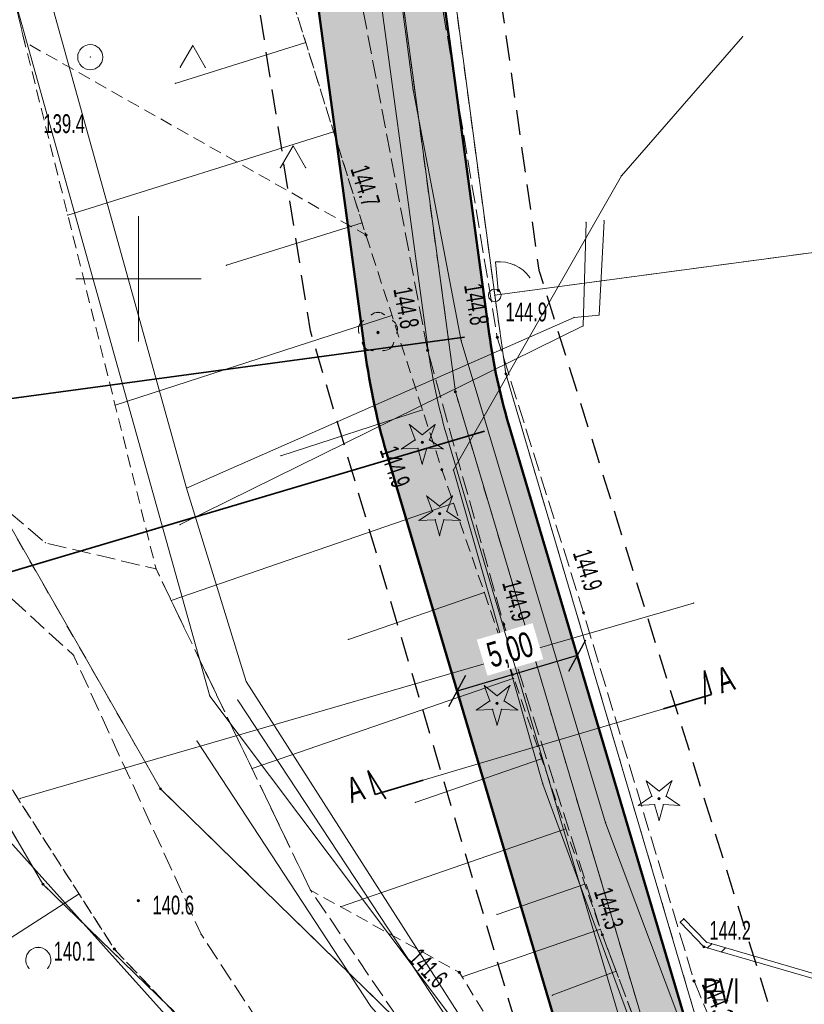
# Model space of a CAD drawing. Extents: x 6456700 to 6518119, y 5963420 to 5980059.
# Tile 224 of 256: x 6512464 to 6512495, y 5966370 to 5966409. Entities that reach past the tile are written whole.
import ezdxf
from ezdxf.enums import TextEntityAlignment as Align

# ---------------------------------------------------------------- set-up
doc = ezdxf.new("R2010")
doc.units = 0
doc.header["$MEASUREMENT"] = 0
for name, pattern in [('L_0_03', [1, 0.5, -0.5]), ('L_0_04', [1.5, 1, -0.5]), ('L_0_52', [1, 0.75, -0.25]), ('L_0_5A', [0.75, 0.5, -0.25])]:
    doc.linetypes.add(name, pattern=pattern)
doc.layers.get('0').update_dxf_attribs({"color": 2, "linetype": 'CONTINUOUS', "lineweight": 5})
doc.layers.get('Defpoints').update_dxf_attribs({"linetype": 'CONTINUOUS'})
for name, color, linetype, lineweight in [('000_Inne__niezydentyfikowane_', 7, 'CONTINUOUS', 18), ('18mm Kreska ciągła', 7, 'CONTINUOUS', 18), ('18mm Wymiarowanie i opisy', 7, 'CONTINUOUS', 18), ('202_punkt_graniczny', 7, 'CONTINUOUS', 18), ('203_punkt_graniczny', 7, 'CONTINUOUS', 18), ('209_oznaczenie_konturu_klasyfikacyjnego', 96, 'CONTINUOUS', 18), ('218_kontur_uzytku_gruntowego', 96, 'L_0_03', 18), ('219_dzialka_ewidencyjna', 7, 'CONTINUOUS', 18), ('35mm Ciągła', 7, 'CONTINUOUS', 35), ('50mm Kreska ciągła', 7, 'CONTINUOUS', 50), ('9mm Kreska ciągła', 252, 'CONTINUOUS', 9), ('drzewo_iglaste', 7, 'CONTINUOUS', 18), ('drzewo_lisciaste', 7, 'CONTINUOUS', 18), ('furtka', 7, 'CONTINUOUS', 18), ('jezdnia', 7, 'CONTINUOUS', 18), ('ogrodzenie_trwale', 7, 'CONTINUOUS', 18), ('pikieta_naturalna', 7, 'CONTINUOUS', 18), ('pikieta_naturalna_Atr2', 7, 'CONTINUOUS', 18), ('przewod_elektroenergetyczny_niskiego_napiecia', 7, 'CONTINUOUS', 18), ('przewod_kanalizacyjny', 7, 'CONTINUOUS', 18), ('przewod_telekomunikacyjny_podziemny', 7, 'CONTINUOUS', 18), ('przewod_wodociagowy', 7, 'CONTINUOUS', 18), ('sciana_oporowa__poligon_', 7, 'CONTINUOUS', 18), ('siatka_krzyrzy', 7, 'CONTINUOUS', 18), ('skarpa_nieumocniona', 7, 'CONTINUOUS', 18), ('teren_zalesiony', 7, 'CONTINUOUS', 18), ('zadrzewienie__zakrzewienie', 7, 'CONTINUOUS', 18), ('Zakres', 7, 'CONTINUOUS', 18)]:
    doc.layers.add(name, color=color, linetype=linetype, lineweight=lineweight)
doc.styles.get("Standard").update_dxf_attribs({"font": 'txt', "width": 0.75})
doc.styles.add('Tekst w LOGO', font='GOTHIC.TTF', dxfattribs={"width": 0.7})
doc.styles.add('Znaczniki', font='GOTHIC.TTF', dxfattribs={"width": 0.7})
doc.dimstyles.new('1 do 500 mapa', dxfattribs={"dimscale": 0.4, "dimtxt": 2.5, "dimasz": 2.5, "dimexe": 1.25, "dimexo": 2, "dimgap": 0.825, "dimtad": 1, "dimzin": 0, "dimtxsty": 'Tekst w LOGO', "dimblk": 'OBLIQUE', "dimcen": 2.5, "dimclre": 253, "dimclrt": 256, "dimazin": 0, "dimtfac": 1, "dimtix": 1, "dimtmove": 1, "dimatfit": 3, "dimfxl": 1, "dimtfill": 1, "dimlwe": 9, "dimarcsym": 0})

# ---------------------------------------------------------------- blocks, each defined once
blk = doc.blocks.new('mdcp_nowa')
at = {"layer": '203_punkt_graniczny', "linetype": 'Continuous', "lineweight": 18, "true_color": 0x000000}
for points in [[(6495214.65, 5982846.165, 1), (6495214.65, 5982846.255, 1)], [(6495212.64, 5982845.445, 1), (6495212.64, 5982845.535, 1)], [(6495200.88, 5982829.615, 1), (6495200.88, 5982829.705, 1)], [(6495196.19, 5982825.815, 1), (6495196.19, 5982825.905, 1)]]:
    blk.add_hatch(color=18, dxfattribs=at).paths.add_polyline_path(points)
at = {"layer": 'drzewo_iglaste', "linetype": 'Continuous', "lineweight": 18, "true_color": 0x009900}
for points in [[(6495211.32, 5982843.43, 1), (6495211.32, 5982843.53, 1)], [(6495212.01, 5982840.58, 1), (6495212.01, 5982840.68, 1)], [(6495214.3, 5982833.02, 1), (6495214.3, 5982833.12, 1)], [(6495220.76, 5982829.22, 1), (6495220.76, 5982829.32, 1)]]:
    blk.add_hatch(color=94, dxfattribs=at).paths.add_polyline_path(points)
at = {"layer": 'drzewo_lisciaste', "linetype": 'Continuous', "lineweight": 18, "true_color": 0x009900}
blk.add_hatch(color=94, dxfattribs=at).paths.add_polyline_path([(6495209.55, 5982847.81, 1), (6495209.55, 5982847.91, 1)])
at = {"layer": 'pikieta_naturalna', "linetype": 'Continuous', "lineweight": 18, "true_color": 0x000000}
for points in [[(6495209.07, 5982851.705, 1), (6495209.07, 5982851.795, 1)], [(6495214.35, 5982849.495, 1), (6495214.35, 5982849.585, 1)], [(6495214.31, 5982847.615, 1), (6495214.31, 5982847.705, 1)], [(6495211.53, 5982847.105, 1), (6495211.53, 5982847.195, 1)], [(6495212.1, 5982842.345, 1), (6495212.1, 5982842.435, 1)], [(6495217.75, 5982836.645, 1), (6495217.75, 5982836.735, 1)], [(6495214.57, 5982836.175, 1), (6495214.57, 5982836.265, 1)], [(6495199.99, 5982825.155, 1), (6495199.99, 5982825.245, 1)], [(6495218.5, 5982823.795, 1), (6495218.5, 5982823.885, 1)], [(6495199.04, 5982823.225, 1), (6495199.04, 5982823.315, 1)], [(6495222.55, 5982823.315, 1), (6495222.55, 5982823.405, 1)], [(6495212.8, 5982822.295, 1), (6495212.8, 5982822.385, 1)], [(6495222.16, 5982821.955, 1), (6495222.16, 5982822.045, 1)]]:
    blk.add_hatch(color=18, dxfattribs=at).paths.add_polyline_path(points)
at = {"layer": '000_Inne__niezydentyfikowane_', "linetype": 'Continuous', "lineweight": 18, "flags": 128}
for points in [[(6495206.67, 5982859.42), (6495201.47, 5982857.79)], [(6495207.78, 5982855.86), (6495197.18, 5982852.54)], [(6495208.92, 5982852.23), (6495203.51, 5982850.54)], [(6495210.11, 5982848.53), (6495199.07, 5982844.96)], [(6495211.33, 5982844.77), (6495205.68, 5982842.94)], [(6495212.56, 5982841.05), (6495201.31, 5982837.17)], [(6495213.79, 5982837.49), (6495208.37, 5982835.62)], [(6495214.97, 5982834.07), (6495204.53, 5982830.47)], [(6495216.08, 5982830.86), (6495211.04, 5982829.12)], [(6495217.04, 5982828.06), (6495208.06, 5982824.96)], [(6495217.8, 5982825.86), (6495214.3, 5982824.65)], [(6495197.63, 5982825.47), (6495192.36, 5982822.09)], [(6495218.42, 5982824.06), (6495212.91, 5982822.16)], [(6495219.05, 5982822.39), (6495216.5, 5982821.43)]]:
    blk.add_lwpolyline(points, dxfattribs=at)
at = {"layer": '000_Inne__niezydentyfikowane_'}
for p in [(6495206.67, 5982859.42), (6495201.47, 5982857.79), (6495207.78, 5982855.86), (6495197.18, 5982852.54), (6495208.92, 5982852.23), (6495203.51, 5982850.54), (6495210.11, 5982848.53), (6495199.07, 5982844.96), (6495211.33, 5982844.77), (6495205.68, 5982842.94), (6495212.56, 5982841.05), (6495213.79, 5982837.49), (6495201.31, 5982837.17), (6495208.37, 5982835.62), (6495214.97, 5982834.07), (6495216.08, 5982830.86), (6495204.53, 5982830.47), (6495211.04, 5982829.12), (6495217.04, 5982828.06), (6495217.8, 5982825.86), (6495197.63, 5982825.47), (6495208.06, 5982824.96), (6495214.3, 5982824.65), (6495218.42, 5982824.06), (6495212.91, 5982822.16), (6495219.05, 5982822.39), (6495216.5, 5982821.43)]:
    blk.add_point(p, dxfattribs=at)
at = {"layer": '202_punkt_graniczny', "color": 7, "linetype": 'Continuous', "lineweight": 18}
blk.add_circle((6495214.21, 5982849.34), 0.25, dxfattribs=at)
at = {"layer": '202_punkt_graniczny'}
blk.add_point((6495214.21, 5982849.34), dxfattribs=at)
at = {"layer": '203_punkt_graniczny', "color": 7, "linetype": 'Continuous', "lineweight": 18}
for centre in [(6495214.65, 5982846.21), (6495212.64, 5982845.49), (6495200.88, 5982829.66), (6495196.19, 5982825.86)]:
    blk.add_circle(centre, 0.045, dxfattribs=at)
at = {"layer": '203_punkt_graniczny'}
for p in [(6495214.65, 5982846.21), (6495212.64, 5982845.49), (6495200.88, 5982829.66), (6495196.19, 5982825.86)]:
    blk.add_point(p, dxfattribs=at)
at = {"layer": '218_kontur_uzytku_gruntowego', "lineweight": 18, "flags": 128}
for points in [[(6495212.64, 5982845.49), (6495199.25, 5982944.91)], [(6495210.74, 5982875.28), (6495214.21, 5982849.34)], [(6495214.21, 5982849.34), (6495234.97, 5982852.13)], [(6495214.21, 5982849.34), (6495214.65, 5982846.21)], [(6495214.65, 5982846.21), (6495225.81, 5982808.42)], [(6495223.04, 5982810.56), (6495212.64, 5982845.49)], [(6495200.88, 5982829.66), (6495192.26, 5982844.69)], [(6495196.19, 5982825.86), (6495187.39, 5982840.93)], [(6495210.82, 5982819.95), (6495200.88, 5982829.66)], [(6495207.16, 5982815.2), (6495196.19, 5982825.86)]]:
    blk.add_lwpolyline(points, dxfattribs=at)
at = {"layer": '218_kontur_uzytku_gruntowego'}
for p in [(6495214.21, 5982849.34), (6495214.21, 5982849.34), (6495214.21, 5982849.34), (6495214.21, 5982849.34), (6495214.21, 5982849.34), (6495214.21, 5982849.34), (6495214.65, 5982846.21), (6495214.65, 5982846.21), (6495214.65, 5982846.21), (6495214.65, 5982846.21), (6495212.64, 5982845.49), (6495212.64, 5982845.49), (6495212.64, 5982845.49), (6495212.64, 5982845.49), (6495200.88, 5982829.66), (6495200.88, 5982829.66), (6495200.88, 5982829.66), (6495200.88, 5982829.66), (6495196.19, 5982825.86), (6495196.19, 5982825.86), (6495196.19, 5982825.86), (6495196.19, 5982825.86)]:
    blk.add_point(p, dxfattribs=at)
at = {"layer": '219_dzialka_ewidencyjna', "color": 3, "linetype": 'Continuous', "lineweight": 18, "flags": 128}
for points in [[(6495212.64, 5982845.49), (6495199.25, 5982944.91)], [(6495210.74, 5982875.28), (6495214.21, 5982849.34)], [(6495214.21, 5982849.34), (6495234.97, 5982852.13)], [(6495214.65, 5982846.21), (6495214.21, 5982849.34)], [(6495225.81, 5982808.42), (6495214.65, 5982846.21)], [(6495223.04, 5982810.56), (6495212.64, 5982845.49)], [(6495192.26, 5982844.69), (6495200.88, 5982829.66)], [(6495187.39, 5982840.93), (6495196.19, 5982825.86)], [(6495200.88, 5982829.66), (6495210.82, 5982819.95)], [(6495207.16, 5982815.2), (6495196.19, 5982825.86)]]:
    blk.add_lwpolyline(points, dxfattribs=at)
at = {"layer": '219_dzialka_ewidencyjna', "color": 3}
for p in [(6495214.21, 5982849.34), (6495214.21, 5982849.34), (6495214.21, 5982849.34), (6495214.65, 5982846.21), (6495214.65, 5982846.21), (6495212.64, 5982845.49), (6495212.64, 5982845.49), (6495200.88, 5982829.66), (6495200.88, 5982829.66), (6495196.19, 5982825.86), (6495196.19, 5982825.86)]:
    blk.add_point(p, dxfattribs=at)
at = {"layer": 'drzewo_iglaste', "color": 94, "linetype": 'Continuous', "lineweight": 13, "flags": 128}
for points in [[(6495211.037, 5982843.573), (6495210.808, 5982844.186)], [(6495210.808, 5982844.186), (6495211.32, 5982843.779)], [(6495211.32, 5982843.779), (6495211.832, 5982844.186)], [(6495211.832, 5982844.186), (6495211.603, 5982843.573)], [(6495210.492, 5982843.212), (6495211.037, 5982843.573)], [(6495211.603, 5982843.573), (6495212.148, 5982843.212)], [(6495211.145, 5982843.24), (6495210.492, 5982843.212)], [(6495211.32, 5982842.61), (6495211.145, 5982843.24)], [(6495211.495, 5982843.24), (6495211.32, 5982842.61)], [(6495212.148, 5982843.212), (6495211.495, 5982843.24)], [(6495211.727, 5982840.723), (6495211.498, 5982841.336)], [(6495211.498, 5982841.336), (6495212.01, 5982840.929)], [(6495212.01, 5982840.929), (6495212.522, 5982841.336)], [(6495212.522, 5982841.336), (6495212.293, 5982840.723)], [(6495211.182, 5982840.362), (6495211.727, 5982840.723)], [(6495212.293, 5982840.723), (6495212.838, 5982840.362)], [(6495211.835, 5982840.39), (6495211.182, 5982840.362)], [(6495212.01, 5982839.76), (6495211.835, 5982840.39)], [(6495212.185, 5982840.39), (6495212.01, 5982839.76)], [(6495212.838, 5982840.362), (6495212.185, 5982840.39)], [(6495213.788, 5982833.776), (6495214.3, 5982833.369)], [(6495214.017, 5982833.163), (6495213.788, 5982833.776)], [(6495214.3, 5982833.369), (6495214.812, 5982833.776)], [(6495214.812, 5982833.776), (6495214.583, 5982833.163)], [(6495213.472, 5982832.802), (6495214.017, 5982833.163)], [(6495214.583, 5982833.163), (6495215.128, 5982832.802)], [(6495214.125, 5982832.83), (6495213.472, 5982832.802)], [(6495214.3, 5982832.2), (6495214.125, 5982832.83)], [(6495214.475, 5982832.83), (6495214.3, 5982832.2)], [(6495215.128, 5982832.802), (6495214.475, 5982832.83)], [(6495220.248, 5982829.976), (6495220.76, 5982829.569)], [(6495220.477, 5982829.363), (6495220.248, 5982829.976)], [(6495220.76, 5982829.569), (6495221.272, 5982829.976)], [(6495221.272, 5982829.976), (6495221.043, 5982829.363)], [(6495219.932, 5982829.002), (6495220.477, 5982829.363)], [(6495221.043, 5982829.363), (6495221.588, 5982829.002)], [(6495220.585, 5982829.03), (6495219.932, 5982829.002)], [(6495220.76, 5982828.4), (6495220.585, 5982829.03)], [(6495220.935, 5982829.03), (6495220.76, 5982828.4)], [(6495221.588, 5982829.002), (6495220.935, 5982829.03)]]:
    blk.add_lwpolyline(points, dxfattribs=at)
at = {"layer": 'drzewo_iglaste', "color": 94, "linetype": 'Continuous', "lineweight": 18}
for centre in [(6495211.32, 5982843.48), (6495212.01, 5982840.63), (6495214.3, 5982833.07), (6495220.76, 5982829.27)]:
    blk.add_circle(centre, 0.05, dxfattribs=at)
at = {"layer": 'drzewo_iglaste'}
for p in [(6495210.808, 5982844.186), (6495210.808, 5982844.186), (6495211.832, 5982844.186), (6495211.832, 5982844.186), (6495211.32, 5982843.779), (6495211.32, 5982843.779), (6495211.037, 5982843.573), (6495211.037, 5982843.573), (6495211.32, 5982843.48), (6495211.603, 5982843.573), (6495211.603, 5982843.573), (6495210.492, 5982843.212), (6495210.492, 5982843.212), (6495211.145, 5982843.24), (6495211.145, 5982843.24), (6495211.495, 5982843.24), (6495211.495, 5982843.24), (6495212.148, 5982843.212), (6495212.148, 5982843.212), (6495211.32, 5982842.61), (6495211.32, 5982842.61), (6495211.498, 5982841.336), (6495211.498, 5982841.336), (6495212.522, 5982841.336), (6495212.522, 5982841.336), (6495211.727, 5982840.723), (6495211.727, 5982840.723), (6495212.01, 5982840.929), (6495212.01, 5982840.929), (6495212.01, 5982840.63), (6495212.293, 5982840.723), (6495212.293, 5982840.723), (6495211.182, 5982840.362), (6495211.182, 5982840.362), (6495211.835, 5982840.39), (6495211.835, 5982840.39), (6495212.185, 5982840.39), (6495212.185, 5982840.39), (6495212.838, 5982840.362), (6495212.838, 5982840.362), (6495212.01, 5982839.76), (6495212.01, 5982839.76), (6495213.788, 5982833.776), (6495213.788, 5982833.776), (6495214.812, 5982833.776), (6495214.812, 5982833.776), (6495214.017, 5982833.163), (6495214.017, 5982833.163), (6495214.3, 5982833.369), (6495214.3, 5982833.369), (6495214.583, 5982833.163), (6495214.583, 5982833.163), (6495213.472, 5982832.802), (6495213.472, 5982832.802), (6495214.125, 5982832.83), (6495214.125, 5982832.83), (6495214.3, 5982833.07), (6495214.475, 5982832.83), (6495214.475, 5982832.83), (6495215.128, 5982832.802), (6495215.128, 5982832.802), (6495214.3, 5982832.2), (6495214.3, 5982832.2), (6495220.248, 5982829.976), (6495220.248, 5982829.976), (6495221.272, 5982829.976), (6495221.272, 5982829.976), (6495220.76, 5982829.569), (6495220.76, 5982829.569), (6495220.477, 5982829.363), (6495220.477, 5982829.363), (6495220.76, 5982829.27), (6495221.043, 5982829.363), (6495221.043, 5982829.363), (6495219.932, 5982829.002), (6495219.932, 5982829.002), (6495220.585, 5982829.03), (6495220.585, 5982829.03), (6495220.935, 5982829.03), (6495220.935, 5982829.03), (6495221.588, 5982829.002), (6495221.588, 5982829.002), (6495220.76, 5982828.4), (6495220.76, 5982828.4)]:
    blk.add_point(p, dxfattribs=at)
at = {"layer": 'drzewo_lisciaste', "color": 94, "linetype": 'Continuous', "lineweight": 18}
blk.add_circle((6495209.55, 5982847.86), 0.05, dxfattribs=at)
at = {"layer": 'drzewo_lisciaste', "color": 94, "linetype": 'Continuous', "lineweight": 13}
for centre, start, end in [((6495209.55, 5982848.26), 49.272, 130.728), ((6495209.17, 5982847.984), 121.308, 202.548), ((6495209.93, 5982847.984), 337.452, 58.692), ((6495209.315, 5982847.536), 193.221, 274.871), ((6495209.785, 5982847.536), 265.129, 346.779)]:
    blk.add_arc(centre, 0.4, start, end, dxfattribs=at)
at = {"layer": 'drzewo_lisciaste'}
for p in [(6495209.289, 5982848.563), (6495209.55, 5982848.66), (6495209.811, 5982848.563), (6495208.79, 5982848.108), (6495208.962, 5982848.326), (6495210.138, 5982848.326), (6495210.31, 5982848.108), (6495208.801, 5982847.831), (6495209.55, 5982847.86), (6495210.299, 5982847.831), (6495208.926, 5982847.445), (6495209.08, 5982847.212), (6495210.02, 5982847.212), (6495210.174, 5982847.445), (6495209.349, 5982847.137), (6495209.751, 5982847.137)]:
    blk.add_point(p, dxfattribs=at)
at = {"layer": 'furtka', "color": 7, "linetype": 'Continuous', "lineweight": 18, "flags": 128}
blk.add_lwpolyline([(6495214.24, 5982850.67), (6495214.35, 5982849.54)], dxfattribs=at)
at = {"layer": 'furtka', "color": 7, "linetype": 'Continuous', "lineweight": 18}
blk.add_arc((6495214.386, 5982849.177), 1.5, 35.56, 95.56, dxfattribs=at)
at = {"layer": 'furtka'}
for p in [(6495214.24, 5982850.67), (6495214.241, 5982850.67), (6495215.007, 5982850.543), (6495215.607, 5982850.049), (6495214.35, 5982849.54)]:
    blk.add_point(p, dxfattribs=at)
at = {"layer": 'jezdnia', "color": 7, "linetype": 'L_0_52', "lineweight": 18, "flags": 128}
blk.add_lwpolyline([(6495195.83, 5982978.97), (6495200.77, 5982990.52), (6495203.76, 5983005.28), (6495200.35, 5983025.82), (6495193.24, 5983036.29), (6495189.14, 5983049.6), (6495185.12, 5983067.8), (6495183.17, 5983077.08), (6495178.19, 5983089.73), (6495174.64, 5983098.86), (6495168.43, 5983115.09), (6495161.55, 5983133.83), (6495154.76, 5983147.58), (6495144.33, 5983166.27), (6495135.54, 5983182.13), (6495131.43, 5983212.99), (6495131.68, 5983233.26), (6495131.46, 5983243.99), (6495128.32, 5983280.81), (6495127.29, 5983298.52), (6495124.19, 5983336.19), (6495123.5, 5983344), (6495121.28, 5983367.92), (6495119.64, 5983396.13), (6495116.73, 5983412.76), (6495117.19, 5983441.35), (6495116.43, 5983457.42), (6495115.48, 5983476.53), (6495115.11, 5983482.62), (6495112.3, 5983484.4), (6495091.45, 5983481.81), (6495091.37, 5983484.19), (6495109.96, 5983486.92), (6495113.25, 5983490.41), (6495113.24, 5983503.43), (6495112.69, 5983521.82), (6495113.13, 5983545.8), (6495113.51, 5983566.95), (6495116.02, 5983585), (6495118.4, 5983609.28), (6495123.42, 5983650.06), (6495131.2, 5983686.54), (6495140.07, 5983719.72), (6495146.41, 5983753.33), (6495149.05, 5983763.24), (6495154.18, 5983776.85), (6495160.67, 5983784.68), (6495175.29, 5983798.4), (6495197.26, 5983816.17), (6495217.4, 5983831.86), (6495238.65, 5983846.53), (6495263.72, 5983869.02), (6495276.39, 5983884.8), (6495285.32, 5983901), (6495289.2, 5983910.41), (6495292.89, 5983924.2), (6495294.78, 5983930.12), (6495299.2, 5983944.93), (6495304.61, 5983964.52), (6495307.5, 5983979.46), (6495307.59, 5983992.22), (6495306.46, 5984009.09), (6495305.69, 5984028.3), (6495305.67, 5984038.17), (6495300.99, 5984057.07), (6495297.28, 5984082.3), (6495291.79, 5984107.54), (6495288.36, 5984130.45), (6495280.64, 5984151.56), (6495274.64, 5984171.22), (6495270.98, 5984181.26), (6495273.99, 5984181.03), (6495276.87, 5984171.8), (6495283.5, 5984152.14), (6495291.35, 5984131.82), (6495294.78, 5984110.77), (6495299.68, 5984081.31), (6495303.27, 5984060.79), (6495332.62, 5984062.58), (6495350.78, 5984065.69), (6495352.73, 5984070.57), (6495357.63, 5984062.1), (6495352.37, 5984062.87), (6495334.16, 5984059.86), (6495303.89, 5984056.79), (6495307.64, 5984045.46), (6495309.06, 5984037.47), (6495310.62, 5984029.01), (6495312.95, 5983997.49), (6495310.44, 5983991.82), (6495310.09, 5983979.31), (6495307.08, 5983963.82), (6495301.68, 5983944.67), (6495295.97, 5983923.79), (6495292.77, 5983913.71), (6495290.13, 5983906.38), (6495284.32, 5983893.37), (6495278.05, 5983883.04), (6495264.46, 5983865.44), (6495239.09, 5983842.69), (6495219.23, 5983829.73), (6495216.93, 5983819.97), (6495223.58, 5983813.84), (6495228.16, 5983809.41), (6495224.21, 5983807.55), (6495214.94, 5983813.05), (6495207.87, 5983817.5), (6495201.24, 5983815.27), (6495178.34, 5983796.41), (6495165.6, 5983786.15), (6495159.73, 5983777.73), (6495154.77, 5983771.17), (6495151.16, 5983759.97), (6495150.26, 5983749.93), (6495142.6, 5983719.51), (6495134.42, 5983684.95), (6495127.4, 5983650.76), (6495120.08, 5983602.2), (6495117.42, 5983578.29), (6495115.94, 5983567.9), (6495115.38, 5983544.13), (6495115.07, 5983520.98), (6495115.65, 5983504.52), (6495116.24, 5983490.91), (6495120.25, 5983487.29), (6495126.33, 5983487.84), (6495143.65, 5983489.58), (6495144.46, 5983486.94), (6495127.88, 5983485.15), (6495121.64, 5983482.36), (6495118.37, 5983476.22), (6495119.55, 5983458.22), (6495119.45, 5983441.1), (6495120.18, 5983413.18), (6495121.99, 5983405.13), (6495126.07, 5983403.29), (6495130.48, 5983403.23), (6495129.73, 5983399.77), (6495124.35, 5983396.96), (6495123.73, 5983368.04), (6495126.63, 5983336.2), (6495129.59, 5983298.85), (6495131.1, 5983280.79), (6495133, 5983262.8), (6495134.25, 5983243.51), (6495134.8, 5983233.03), (6495133.67, 5983213.6), (6495138.07, 5983181.73), (6495146.27, 5983167.62), (6495157.18, 5983147.99), (6495163.68, 5983134.39), (6495170.96, 5983115.51), (6495175.46, 5983104.48), (6495181.17, 5983100.74), (6495199.93, 5983101.55), (6495199.17, 5983099.07), (6495182.34, 5983097.53), (6495180.35, 5983094.32), (6495185.39, 5983081.2), (6495192.07, 5983052.44), (6495195.58, 5983038.04), (6495198.53, 5983033.23), (6495203.76, 5983025.83), (6495206.13, 5983003.89), (6495202.54, 5982989.27), (6495201.18, 5982984.38), (6495199.22, 5982977.33), (6495199.31, 5982965.37), (6495200.17, 5982948.62), (6495203.01, 5982926.24), (6495205.43, 5982907.13), (6495210.02, 5982873.53), (6495214.31, 5982847.66), (6495217.75, 5982836.69), (6495222.16, 5982822), (6495228.36, 5982806.97), (6495230.37, 5982804.25), (6495235.28, 5982800.03), (6495240.12, 5982797.03), (6495226.36, 5982801.25), (6495225.42, 5982799.59), (6495224.16, 5982791.52), (6495222.71, 5982778.54), (6495222.21, 5982760.62), (6495221.26, 5982748.78), (6495217.72, 5982722.5), (6495220.89, 5982699.43), (6495222.63, 5982688.01), (6495226.82, 5982681.43), (6495232.44, 5982678.09), (6495238.57, 5982677.74), (6495238.58, 5982674.2), (6495234.94, 5982674.18), (6495222.7, 5982675.95), (6495211.13, 5982675.67), (6495203.44, 5982672.24), (6495190.56, 5982660.85), (6495183.64, 5982651.87), (6495180.18, 5982645.51), (6495176.56, 5982638.14), (6495173.06, 5982629.9), (6495169.79, 5982622.28), (6495168.95, 5982621.1), (6495167.1, 5982622.09), (6495169.54, 5982629.99), (6495175.88, 5982643.52), (6495181.21, 5982652.88), (6495188.25, 5982661.9), (6495200.25, 5982673.34), (6495211.64, 5982680.53), (6495218.14, 5982692.06), (6495218.39, 5982699.72), (6495215.1, 5982723.62), (6495216.08, 5982729.8), (6495218.41, 5982743.49), (6495220.09, 5982761.04), (6495220.41, 5982779.3), (6495221.74, 5982791.03), (6495222.5, 5982799.07), (6495220.92, 5982803.86), (6495210.51, 5982812.59), (6495206.38, 5982817.94), (6495202.5, 5982823.86), (6495197.41, 5982834.99), (6495191.07, 5982840.79), (6495178.96, 5982851.25), (6495180.72, 5982852.83), (6495192.33, 5982842.82), (6495193.9, 5982841.49), (6495196.29, 5982839.47), (6495200.7, 5982838.43), (6495206.86, 5982825.62), (6495210.11, 5982820.87), (6495214.26, 5982814.71), (6495221.36, 5982809.09), (6495224.36, 5982806.84), (6495223.38, 5982810.9), (6495218.5, 5982823.84), (6495214.57, 5982836.22), (6495211.53, 5982847.15), (6495206.8, 5982872.08), (6495202.64, 5982906.51), (6495199.04, 5982926.21), (6495196.67, 5982948.55), (6495195.68, 5982964.58)], close=True, dxfattribs=at)
at = {"layer": 'jezdnia'}
for p in [(6495214.31, 5982847.66), (6495211.53, 5982847.15), (6495196.29, 5982839.47), (6495200.7, 5982838.43), (6495217.75, 5982836.69), (6495214.57, 5982836.22), (6495197.41, 5982834.99), (6495206.86, 5982825.62), (6495202.5, 5982823.86), (6495218.5, 5982823.84), (6495222.16, 5982822)]:
    blk.add_point(p, dxfattribs=at)
at = {"layer": 'ogrodzenie_trwale'}
for p in [(6495214.24, 5982850.67), (6495214.35, 5982849.54)]:
    blk.add_point(p, dxfattribs=at)
at = {"layer": 'pikieta_naturalna', "color": 7, "linetype": 'Continuous', "lineweight": 18}
for centre in [(6495209.07, 5982851.75), (6495214.35, 5982849.54), (6495214.31, 5982847.66), (6495211.53, 5982847.15), (6495212.1, 5982842.39), (6495217.75, 5982836.69), (6495214.57, 5982836.22), (6495199.99, 5982825.2), (6495218.5, 5982823.84), (6495199.04, 5982823.27), (6495222.55, 5982823.36), (6495212.8, 5982822.34), (6495222.16, 5982822)]:
    blk.add_circle(centre, 0.045, dxfattribs=at)
at = {"layer": 'pikieta_naturalna'}
for p in [(6495209.07, 5982851.75), (6495214.35, 5982849.54), (6495214.31, 5982847.66), (6495211.53, 5982847.15), (6495212.1, 5982842.39), (6495217.75, 5982836.69), (6495214.57, 5982836.22), (6495199.99, 5982825.2), (6495218.5, 5982823.84), (6495199.04, 5982823.27), (6495222.55, 5982823.36), (6495212.8, 5982822.34), (6495222.16, 5982822)]:
    blk.add_point(p, dxfattribs=at)
at = {"layer": 'przewod_elektroenergetyczny_niskiego_napiecia', "color": 1, "linetype": 'Continuous', "lineweight": 18, "flags": 128}
for points in [[(6495195.27, 5982829.27), (6495222.14, 5982837.07)], [(6495220.91, 5982798.56), (6495194.27, 5982828.21)]]:
    blk.add_lwpolyline(points, dxfattribs=at)
at = {"layer": 'przewod_elektroenergetyczny_niskiego_napiecia', "color": 1}
for p in [(6495222.14, 5982837.07), (6495195.27, 5982829.27)]:
    blk.add_point(p, dxfattribs=at)
at = {"layer": 'przewod_elektroenergetyczny_niskiego_napiecia'}
for p in [(6495222.14, 5982837.07), (6495195.27, 5982829.27)]:
    blk.add_point(p, dxfattribs=at)
at = {"layer": 'przewod_kanalizacyjny', "color": 34, "linetype": 'Continuous', "lineweight": 18, "flags": 128}
for points in [[(6495218.25, 5982812.87), (6495202.85, 5982833.36), (6495189.48, 5982881.05), (6495181.35, 5982892.47), (6495174.79, 5982902.9), (6495177.23, 5982904.28), (6495177.06, 5982904.62)], [(6495217.85, 5982852.25), (6495217.73, 5982848.12), (6495201.66, 5982840.2)], [(6495203.96, 5982833.2), (6495217.31, 5982812.91)]]:
    blk.add_lwpolyline(points, dxfattribs=at)
at = {"layer": 'przewod_kanalizacyjny'}
for p in [(6495217.85, 5982852.25), (6495217.73, 5982848.12), (6495201.66, 5982840.2), (6495202.85, 5982833.36), (6495203.96, 5982833.2)]:
    blk.add_point(p, dxfattribs=at)
at = {"layer": 'przewod_telekomunikacyjny_podziemny', "color": 30, "linetype": 'Continuous', "lineweight": 18, "flags": 128}
for points in [[(6495207.3, 5982942.09), (6495201.69, 5982938.91), (6495200.16, 5982935.95), (6495204.07, 5982908.86), (6495205.14, 5982902.07), (6495207.9, 5982880.71), (6495210.95, 5982857.53), (6495212.87, 5982847.53), (6495218.63, 5982828.31), (6495225.77, 5982809.32), (6495232.28, 5982798.81)], [(6495220.81, 5982801.32), (6495222.56, 5982812.39), (6495216.13, 5982829.85), (6495212.56, 5982842.38), (6495219.26, 5982854.11), (6495224.1, 5982859.66)], [(6495202.33, 5982831.57), (6495209.27, 5982820.98), (6495215.35, 5982814.12), (6495219.42, 5982810.16), (6495221.96, 5982807.3), (6495221.41, 5982804.71), (6495220.81, 5982801.32)]]:
    blk.add_lwpolyline(points, dxfattribs=at)
at = {"layer": 'przewod_telekomunikacyjny_podziemny'}
for p in [(6495224.1, 5982859.66), (6495210.95, 5982857.53), (6495219.26, 5982854.11), (6495212.87, 5982847.53), (6495212.56, 5982842.38), (6495202.33, 5982831.57), (6495216.13, 5982829.85), (6495218.63, 5982828.31)]:
    blk.add_point(p, dxfattribs=at)
at = {"layer": 'przewod_wodociagowy', "color": 5, "linetype": 'Continuous', "lineweight": 18, "flags": 128}
for points in [[(6495173.9, 5982907.55), (6495174.02, 5982907.3), (6495174.43, 5982906.49), (6495174.7, 5982905.99), (6495177.85, 5982901.38), (6495181.96, 5982894.03), (6495190.94, 5982881.04), (6495201.92, 5982841.65), (6495204.3, 5982833.94), (6495217.34, 5982813.54)], [(6495218.57, 5982852.31), (6495218.37, 5982848.55), (6495217.37, 5982848.46), (6495201.92, 5982841.65)]]:
    blk.add_lwpolyline(points, dxfattribs=at)
at = {"layer": 'przewod_wodociagowy'}
for p in [(6495218.57, 5982852.31), (6495217.37, 5982848.46), (6495218.37, 5982848.55), (6495201.92, 5982841.65), (6495201.92, 5982841.65), (6495204.3, 5982833.94)]:
    blk.add_point(p, dxfattribs=at)
at = {"layer": 'sciana_oporowa__poligon_', "color": 7, "linetype": 'Continuous', "lineweight": 18, "flags": 128}
blk.add_lwpolyline([(6495222.55, 5982823.36), (6495221.61, 5982824.35), (6495221.75, 5982824.48), (6495222.66, 5982823.54), (6495228.87, 5982821.72), (6495228.87, 5982821.52)], close=True, dxfattribs=at)
for points in [[(6495222.699, 5982823.317), (6495222.863, 5982823.48)], [(6495223.247, 5982823.157), (6495223.41, 5982823.32)]]:
    blk.add_lwpolyline(points, dxfattribs=at)
at = {"layer": 'sciana_oporowa__poligon_'}
for p in [(6495221.75, 5982824.48), (6495221.75, 5982824.48), (6495221.61, 5982824.35), (6495221.61, 5982824.35), (6495222.55, 5982823.36), (6495222.55, 5982823.36), (6495222.66, 5982823.54), (6495222.66, 5982823.54), (6495222.699, 5982823.317), (6495222.863, 5982823.48), (6495223.41, 5982823.32), (6495223.247, 5982823.157)]:
    blk.add_point(p, dxfattribs=at)
at = {"layer": 'siatka_krzyrzy', "linetype": 'Continuous', "lineweight": 18, "flags": 128}
for points in [[(6495200, 5982847.5), (6495200, 5982852.5)], [(6495197.5, 5982850), (6495202.5, 5982850)]]:
    blk.add_lwpolyline(points, dxfattribs=at)
at = {"layer": 'skarpa_nieumocniona', "color": 7, "linetype": 'L_0_5A', "lineweight": 18, "flags": 128}
for points in [[(6495217.65, 5982814.39), (6495212.8, 5982822.34), (6495206.86, 5982825.62), (6495200.7, 5982838.43), (6495195.46, 5982859.44), (6495192.63, 5982871.32), (6495188.85, 5982881.97), (6495183.52, 5982886.94), (6495176.14, 5982900.76), (6495180, 5982904.6), (6495179.15, 5982911.71), (6495175.72, 5982920.63), (6495175.98, 5982930.29), (6495180.63, 5982930.17), (6495180.83, 5982936.86), (6495177.45, 5982936.98), (6495177.48, 5982938.07), (6495176.61, 5982948.59), (6495174.13, 5982984.91), (6495177.26, 5983009.97), (6495168.41, 5983061.47), (6495162.99, 5983082.43), (6495163.97, 5983097.34), (6495159.47, 5983111.58), (6495154.72, 5983137.09), (6495143.3, 5983161.31), (6495133.93, 5983178.05), (6495127.78, 5983190.6), (6495121.74, 5983201), (6495109.97, 5983223.74), (6495115.06, 5983236.61), (6495123.33, 5983219.43), (6495128.48, 5983200.73), (6495134.02, 5983183.5), (6495140.69, 5983170.38), (6495148.28, 5983157.89), (6495159.34, 5983136.7), (6495163.67, 5983127.48), (6495166.42, 5983114.5), (6495172.48, 5983096.4), (6495178.19, 5983089.73), (6495183.17, 5983077.08), (6495185.12, 5983067.8), (6495189.14, 5983049.6), (6495193.24, 5983036.29), (6495194.86, 5983019.23), (6495194.22, 5983005.35), (6495194.46, 5982985.14), (6495193.02, 5982977.78), (6495193.03, 5982974.24), (6495193.09, 5982968.66), (6495193.64, 5982959.29), (6495195.49, 5982946.34), (6495195.53, 5982929.96), (6495198.39, 5982919.26), (6495200.73, 5982901.53), (6495201.7, 5982891.53), (6495206.08, 5982861.3), (6495209.07, 5982851.75), (6495212.1, 5982842.39), (6495218.5, 5982823.84), (6495223.38, 5982810.9), (6495221.36, 5982809.09)], [(6495164.9, 5982649.94), (6495163.09, 5982656.15), (6495163.22, 5982669.76), (6495188.38, 5982689.5), (6495186.2, 5982708.84), (6495198.1, 5982771.69), (6495189.71, 5982797.13), (6495190.11, 5982813.04), (6495182.48, 5982827.31), (6495178.96, 5982851.25), (6495191.07, 5982840.79), (6495191.62, 5982834.85), (6495199.04, 5982823.27), (6495211.41, 5982810.19), (6495217.82, 5982801.43), (6495220.68, 5982793.48), (6495219.14, 5982761.8), (6495218.03, 5982751.42), (6495216.68, 5982735.87), (6495213.76, 5982722.16), (6495216.69, 5982694.74), (6495210.67, 5982683.55), (6495198.18, 5982673.88), (6495187.65, 5982663.43), (6495180.03, 5982652.28), (6495172.14, 5982641.91), (6495170.9, 5982640.23)]]:
    blk.add_lwpolyline(points, close=True, dxfattribs=at)
at = {"layer": 'skarpa_nieumocniona'}
for p in [(6495195.46, 5982859.44), (6495195.46, 5982859.44), (6495209.07, 5982851.75), (6495209.07, 5982851.75), (6495212.1, 5982842.39), (6495212.1, 5982842.39), (6495200.7, 5982838.43), (6495200.7, 5982838.43), (6495206.86, 5982825.62), (6495206.86, 5982825.62), (6495218.5, 5982823.84), (6495218.5, 5982823.84), (6495199.04, 5982823.27), (6495199.04, 5982823.27), (6495212.8, 5982822.34), (6495212.8, 5982822.34)]:
    blk.add_point(p, dxfattribs=at)
at = {"layer": 'teren_zalesiony', "color": 7, "linetype": 'L_0_5A', "lineweight": 18, "flags": 128}
blk.add_lwpolyline([(6495177.26, 5983009.97), (6495168.41, 5983061.47), (6495162.99, 5983082.43), (6495163.97, 5983097.34), (6495172.48, 5983096.4), (6495178.19, 5983089.73), (6495183.17, 5983077.08), (6495185.12, 5983067.8), (6495189.14, 5983049.6), (6495193.24, 5983036.29), (6495194.86, 5983019.23), (6495194.22, 5983005.35), (6495194.46, 5982985.14), (6495193.02, 5982977.78), (6495193.03, 5982974.24), (6495193.09, 5982968.66), (6495193.64, 5982959.29), (6495195.49, 5982946.34), (6495195.53, 5982929.96), (6495198.39, 5982919.26), (6495200.73, 5982901.53), (6495201.7, 5982891.53), (6495206.08, 5982861.3), (6495209.07, 5982851.75), (6495195.46, 5982859.44), (6495192.63, 5982871.32), (6495188.85, 5982881.97), (6495183.52, 5982886.94), (6495176.14, 5982900.76), (6495182.8, 5982899.3), (6495180.63, 5982930.17), (6495180.83, 5982936.86), (6495174.13, 5982984.91)], close=True, dxfattribs=at)
at = {"layer": 'teren_zalesiony', "color": 7, "linetype": 'Continuous', "lineweight": 18, "flags": 128}
for points in [[(6495201.663, 5982858.433), (6495202.163, 5982859.299)], [(6495202.163, 5982859.299), (6495202.663, 5982858.433)], [(6495205.663, 5982854.433), (6495206.163, 5982855.299)], [(6495206.163, 5982855.299), (6495206.663, 5982854.433)]]:
    blk.add_lwpolyline(points, dxfattribs=at)
at = {"layer": 'teren_zalesiony', "color": 7, "linetype": 'Continuous', "lineweight": 18}
blk.add_circle((6495198.076, 5982858.836), 0.5, dxfattribs=at)
at = {"layer": 'teren_zalesiony'}
for p in [(6495195.46, 5982859.44), (6495202.163, 5982859.299), (6495202.163, 5982859.299), (6495198.076, 5982858.836), (6495201.663, 5982858.433), (6495202.663, 5982858.433), (6495206.163, 5982855.299), (6495206.163, 5982855.299), (6495205.663, 5982854.433), (6495206.663, 5982854.433), (6495209.07, 5982851.75)]:
    blk.add_point(p, dxfattribs=at)
at = {"layer": 'zadrzewienie__zakrzewienie', "color": 7, "linetype": 'L_0_5A', "lineweight": 18, "flags": 128}
blk.add_lwpolyline([(6495208.22, 5982696.63), (6495198.36, 5982723.92), (6495199.6, 5982754.85), (6495198.1, 5982771.69), (6495189.71, 5982797.13), (6495190.11, 5982813.04), (6495182.48, 5982827.31), (6495178.96, 5982851.25), (6495191.07, 5982840.79), (6495191.62, 5982834.85), (6495199.04, 5982823.27), (6495211.41, 5982810.19), (6495217.82, 5982801.43), (6495220.68, 5982793.48), (6495219.14, 5982761.8), (6495218.03, 5982751.42), (6495216.68, 5982735.87), (6495213.76, 5982722.16), (6495216.69, 5982694.74)], close=True, dxfattribs=at)
at = {"layer": 'zadrzewienie__zakrzewienie', "color": 7, "linetype": 'Continuous', "lineweight": 18}
blk.add_arc((6495196.004, 5982822.837), 0.5, 318.85, 221.162, dxfattribs=at)
at = {"layer": 'zadrzewienie__zakrzewienie'}
for p in [(6495196.004, 5982823.337), (6495199.04, 5982823.27), (6495195.628, 5982822.508), (6495196.38, 5982822.508)]:
    blk.add_point(p, dxfattribs=at)
at = {"layer": 'Zakres', "linetype": 'L_0_04', "lineweight": 25, "flags": 128}
blk.add_lwpolyline([(6495113.77, 5985050.22), (6495121.12, 5984877.07), (6495125.76, 5984757.87), (6495129.89, 5984649.81), (6495141.08, 5984611.3), (6495145.77, 5984544.53), (6495147.36, 5984487.27), (6495157.22, 5984392.07), (6495162.95, 5984387.45), (6495180.24, 5984384.16), (6495229.5, 5984386.61), (6495251.65, 5984373.41), (6495258.77, 5984357.12), (6495255.44, 5984330.44), (6495250.77, 5984304.39), (6495252.21, 5984282.78), (6495255.46, 5984256.45), (6495254.94, 5984238.25), (6495266.4, 5984211), (6495277.24, 5984182.33), (6495294.2, 5984133.19), (6495300.94, 5984095.37), (6495313.24, 5984037.69), (6495317.44, 5983978.18), (6495300.35, 5983922.18), (6495282.35, 5983883.38), (6495266.21, 5983862.23), (6495242.03, 5983839.67), (6495211.11, 5983816.86), (6495158.26, 5983772.66), (6495130.6, 5983651.16), (6495116.31, 5983543.43), (6495129.51, 5983346.73), (6495134.58, 5983264.71), (6495139.64, 5983186.97), (6495193.25, 5983077.94), (6495199.2, 5983041.97), (6495206.23, 5983026), (6495208.96, 5983004.88), (6495202.27, 5982979.48), (6495202.42, 5982950.13), (6495209.35, 5982897.38), (6495215.97, 5982850.34), (6495228.6, 5982809.97), (6495226.85, 5982778.82), (6495225.04, 5982750.56), (6495220.26, 5982723.37), (6495226.54, 5982679.97), (6495206.06, 5982669.48), (6495192.68, 5982657.71), (6495184.57, 5982648.65), (6495174.78, 5982624.58), (6495164.23, 5982604.61), (6495150.7, 5982588.3), (6495137.69, 5982582.43), (6495118.26, 5982573.75), (6495100.35, 5982558.42), (6495090.36, 5982544.99), (6495075.87, 5982519.06), (6495060.83, 5982499.68), (6495049.41, 5982485.49), (6495035.07, 5982459.7), (6495006.7, 5982406.64), (6494980.89, 5982351.84), (6494944.35, 5982293.29), (6494925.72, 5982250.11), (6494905.2, 5982190.37), (6494898.43, 5982153.5), (6494879.51, 5982063.89), (6494864.14, 5981992.66), (6494816.93, 5981768.61), (6494777.79, 5981577.7), (6494739.84, 5981394.72), (6494718.65, 5981297.89), (6494716.45, 5981237.31), (6494738.62, 5981208.21), (6494776.48, 5981173.06), (6494817.16, 5981137.44), (6494847.63, 5981109.8), (6494877.39, 5981077.08), (6494912.75, 5981030.55), (6494916.06, 5981014.71), (6494903.86, 5980957.01), (6494916.13, 5980953.51), (6494892.32, 5980927.59), (6494850.7, 5980858.8), (6494806.81, 5980779.89), (6494785.1, 5980753.49), (6494715.22, 5980723.29), (6494679.96, 5980686.78), (6494651.35, 5980651.29), (6494549.14, 5980683.24), (6494511.84, 5980659.66), (6494443.61, 5980630.33), (6494428.78, 5980598.6), (6494431.58, 5980579.46), (6494420.56, 5980549.76), (6494416.45, 5980528.2), (6494403.86, 5980507.16), (6494388.89, 5980482.96), (6494365.32, 5980407.99), (6494335.67, 5980315.15), (6494332.29, 5980297.41), (6494335.1, 5980278.18), (6494347.25, 5980254.84), (6494336.79, 5980250.09), (6494300.04, 5980271.34), (6494320.8, 5980301.43), (6494336.81, 5980349.17), (6494344.85, 5980380.92), (6494360.85, 5980437.13), (6494374.18, 5980476.38), (6494386.14, 5980498.84), (6494403.02, 5980528.52), (6494411.33, 5980563.19), (6494420.84, 5980586.25), (6494420.25, 5980601.11), (6494434.95, 5980635.94), (6494446.75, 5980644.99), (6494465.77, 5980647.27), (6494513.02, 5980669.46), (6494507.85, 5980679.68), (6494547.89, 5980705.83), (6494570.06, 5980691.34), (6494636.17, 5980669.05), (6494706.14, 5980756.86), (6494742.78, 5980772.58), (6494798.53, 5980814.27), (6494826.12, 5980867.97), (6494849.57, 5980908.6), (6494845.35, 5980942.01), (6494853.94, 5980970.83), (6494891.08, 5980960.54), (6494890.11, 5980965.73), (6494903.94, 5981025.69), (6494869.98, 5981070.3), (6494770.97, 5981160.58), (6494728.18, 5981200.64), (6494706.13, 5981229.56), (6494707.94, 5981299.75), (6494728.84, 5981398.1), (6494767.06, 5981580.19), (6494806.17, 5981770.55), (6494854.36, 5981994.76), (6494869.73, 5982065.97), (6494888.61, 5982155.44), (6494891.67, 5982173.95), (6494895.82, 5982197.45), (6494916.38, 5982253.72), (6494935.47, 5982297.95), (6494954.97, 5982331.67), (6494972.09, 5982356.64), (6494997.76, 5982411.14), (6495026.29, 5982464.48), (6495041.09, 5982491.09), (6495052.99, 5982505.88), (6495067.51, 5982524.6), (6495081.94, 5982550.43), (6495092.99, 5982565.28), (6495112.86, 5982582.29), (6495133.59, 5982591.55), (6495144.48, 5982596.46), (6495155.87, 5982610.19), (6495165.7, 5982628.8), (6495175.96, 5982654.03), (6495185.62, 5982664.83), (6495200.4, 5982677.82), (6495212.49, 5982688.04), (6495209.64, 5982723.43), (6495215.22, 5982750.57), (6495216.87, 5982779.54), (6495218.31, 5982809.31), (6495206.86, 5982847.92), (6495199.44, 5982894.74), (6495192.11, 5982948.71), (6495190.16, 5982979.24), (6495183.47, 5983075.16), (6495129.79, 5983184.34), (6495124.6, 5983264.07), (6495119.53, 5983346.09), (6495106.27, 5983543.75), (6495120.74, 5983652.9), (6495148.75, 5983779.42), (6495204.15, 5983826.04), (6495273.41, 5983889.36), (6495288.53, 5983927.42), (6495300.83, 5983964.69), (6495303.91, 5983980.14), (6495301.32, 5984039.55), (6495291.1, 5984093.63), (6495284.5, 5984130.67), (6495267.84, 5984178.93), (6495257.12, 5984207.3), (6495244.96, 5984236.19), (6495244.79, 5984255.42), (6495242.25, 5984281.97), (6495240.71, 5984304.95), (6495245.55, 5984331.94), (6495248.51, 5984355.64), (6495243.77, 5984366.47), (6495226.98, 5984376.47), (6495179.54, 5984374.12), (6495158.61, 5984378.09), (6495147.7, 5984386.91), (6495137.38, 5984486.61), (6495135.78, 5984544.04), (6495131.18, 5984609.54), (6495119.95, 5984648.2), (6495115.76, 5984757.49), (6495111.12, 5984876.67), (6495103.73, 5985050.93), (6495109.36, 5985081.73), (6495120.41, 5985085.88)], close=True, dxfattribs=at)
at = {"layer": 'Zakres'}
for p in [(6495215.97, 5982850.34), (6495206.86, 5982847.92)]:
    blk.add_point(p, dxfattribs=at)
at = {"layer": '209_oznaczenie_konturu_klasyfikacyjnego', "lineweight": 20, "width": 0.66}
blk.add_text('RVI', height=1, dxfattribs=at).set_placement((6495222.5, 5982822.1), align=Align.TOP_LEFT)
at = {"layer": 'pikieta_naturalna_Atr2', "color": 7, "lineweight": 15, "width": 0.66}
for s, p in [('139.4', (6495196.21, 5982856.56)), ('144.9', (6495214.64, 5982849.05)), ('140.6', (6495200.56, 5982825.4)), ('144.2', (6495222.77, 5982824.39)), ('140.1', (6495196.62, 5982823.56))]:
    blk.add_text(s, height=0.75, dxfattribs=at).set_placement(p, align=Align.TOP_LEFT)
for s, rotation, p in [('144.7', 287.4, (6495209.16, 5982854.61)), ('144.8', 280.7, (6495210.897, 5982849.73)), ('144.8', 279.4, (6495213.72, 5982849.863)), ('144.9', 289, (6495210.32, 5982843.41)), ('144.9', 287.4, (6495218.03, 5982839.29)), ('144.9', 285.5, (6495215.22, 5982838.07)), ('144.3', 287.6, (6495218.87, 5982825.8)), ('141.6', 313.8, (6495211.25, 5982823.37)), ('144.1', 292.4, (6495223.14, 5982822.16))]:
    blk.add_text(s, height=0.75, rotation=rotation, dxfattribs=at).set_placement(p, align=Align.TOP_LEFT)
blk = doc.blocks.new('_Oblique')
at = {"layer": '9mm Kreska ciągła', "color": 0, "lineweight": -2}
blk.add_line((-0.5, -0.5), (0.5, 0.5), dxfattribs=at)
blk = doc.blocks.new('*D111')
at = {"layer": '18mm Wymiarowanie i opisy', "color": 253, "lineweight": 9, "transparency": 16777216}
for p, q in [((6512486.398, 5966383.596), (6512486.142, 5966384.459)), ((6512481.604, 5966382.174), (6512481.348, 5966383.037))]:
    blk.add_line(p, q, dxfattribs=at)
at = {"layer": '18mm Wymiarowanie i opisy', "color": 0, "lineweight": -2, "transparency": 16777216}
blk.add_line((6512486.284, 5966383.979), (6512481.49, 5966382.558), dxfattribs=at)
at = {"layer": 'Defpoints', "color": 0, "transparency": 16777216}
for p in [(6512481.49, 5966382.558), (6512487.142, 5966381.085), (6512482.348, 5966379.664)]:
    blk.add_point(p, dxfattribs=at)
at = {"layer": '18mm Wymiarowanie i opisy', "color": 0, "lineweight": -2, "transparency": 16777216}
for p, rotation in [((6512486.284, 5966383.979), 16.51639990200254), ((6512481.49, 5966382.558), 196.5163999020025)]:
    blk.add_blockref('_Oblique', p, dxfattribs=dict(at, rotation=rotation))
at = {"layer": '18mm Wymiarowanie i opisy', "transparency": 16777216, "insert": (6512483.631, 5966384.132), "char_height": 1, "attachment_point": 5, "rotation": 16.5164, "style": 'Tekst w LOGO', "bg_fill": 3, "box_fill_scale": 1.25, "bg_fill_color": 257, "bg_fill_transparency": 0}
blk.add_mtext('5,00', dxfattribs=at)

msp = doc.modelspace()

# ---------------------------------------------------------------- block references
at = {"linetype": 'ByBlock'}
msp.add_blockref('mdcp_nowa', (17268.786, -16450.998), dxfattribs=at)

# ---------------------------------------------------------------- next in the draw order: hatches: boundary and pattern name
at = {"layer": '9mm Kreska ciągła'}
h = msp.add_hatch(dxfattribs=at)
h.set_pattern_fill('SAND_AND_LIME', color=4, scale=0.1)
h.set_pattern_definition([(37.5, (6512460.46478, 5966356.95414), (-0.00680328, 0.20809697), [0, -0.16416, 0, -0.1836, 0, -0.1755]), (7.5, (6512460.46478, 5966356.95414), (0.1911359, 0.30479178), [0, -0.08856, 0, -0.14796, 0, -0.0567]), (-32.5, (6512460.33194, 5966356.95414), (0.33632732, 0.00061118), [0, -0.054, 0, -0.1944, 0, -0.2538]), (-42.5, (6512460.33194, 5966356.95414), (0.32466167, 0.09478896), [0, -0.027, 0, -0.12744, 0, -0.1458])])
h.paths.add_polyline_path([(6512465.434, 5966557.916), (6512460.465, 5966557.361), (6512463.1, 5966531.766, -0.016151), (6512463.542, 5966525.485), (6512464.713, 5966494.68, 0.024197), (6512465.164, 5966489.476), (6512477.819, 5966396.138, 0.038394), (6512478.753, 5966391.79), (6512487.619, 5966361.89), (6512494.298, 5966356.954), (6512483.546, 5966393.211, -0.038394), (6512482.774, 5966396.81), (6512470.118, 5966490.148, -0.024197), (6512469.71, 5966494.87), (6512468.539, 5966525.675, 0.016151), (6512468.074, 5966532.278), (6512465.438, 5966557.873), (6512465.434, 5966557.916)])

# ---------------------------------------------------------------- next in the draw order: linework, layer by layer
at = {"layer": '18mm Kreska ciągła', "color": 4, "ltscale": 0.1}
msp.add_line((6512480.296, 5966396.474), (6512467.641, 5966489.812), dxfattribs=at)
msp.add_arc((6512506.556, 5966400.034), 26.5, 187.7214, 196.5164, dxfattribs=at)
at = {"layer": '35mm Ciągła'}
for p, q in [((6512481.783, 5966396.675), (6512452.055, 5966392.645)), ((6512482.588, 5966392.927), (6512453.826, 5966384.398)), ((6512491.644, 5966382.42), (6512491.359, 5966383.379)), ((6512491.359, 5966383.379), (6512491.384, 5966382.036)), ((6512489.726, 5966381.852), (6512491.644, 5966382.42)), ((6512478.221, 5966378.44), (6512477.937, 5966379.399)), ((6512477.937, 5966379.399), (6512478.648, 5966378.259)), ((6512480.139, 5966379.009), (6512478.221, 5966378.44))]:
    msp.add_line(p, q, dxfattribs=at)
at = {"layer": '35mm Ciągła', "lineweight": 5}
msp.add_line((6512480.139, 5966379.009), (6512489.726, 5966381.852), dxfattribs=at)

# ---------------------------------------------------------------- next in the draw order: texts
at = {"layer": '35mm Ciągła', "char_height": 1, "width": 1.41349, "rotation": 16.5164, "style": 'Znaczniki'}
for insert, attachment_point in [((6512492.347, 5966383.599), 3), ((6512476.989, 5966379.045), 1)]:
    msp.add_mtext('A', dxfattribs=dict(at, insert=insert, attachment_point=attachment_point))

# ---------------------------------------------------------------- next in the draw order: dimensions: what is measured, and where the dimension line sits
at = {"layer": '18mm Wymiarowanie i opisy'}
dim = msp.add_aligned_dim(p1=(6512487.142, 5966381.085), p2=(6512482.348, 5966379.664), distance=-3.018, dimstyle='1 do 500 mapa', override={"dimfxlon": 1}, dxfattribs=at)
dim.commit()
dim.dimension.update_dxf_attribs({"geometry": '*D111', "text_midpoint": (6512483.631, 5966384.132)})

# ---------------------------------------------------------------- next in the draw order: linework, layer by layer
at = {"layer": '18mm Kreska ciągła', "color": 4, "ltscale": 0.1}
msp.add_line((6512490.958, 5966359.422), (6512481.15, 5966392.501), dxfattribs=at)
at = {"layer": '50mm Kreska ciągła', "color": 5, "ltscale": 0.1}
msp.add_lwpolyline([(6512465.434, 5966557.916), (6512460.465, 5966557.361), (6512463.1, 5966531.766, -0.016151), (6512463.542, 5966525.485), (6512464.713, 5966494.68, 0.024197), (6512465.164, 5966489.476), (6512477.819, 5966396.138, 0.038394), (6512478.753, 5966391.79), (6512487.619, 5966361.89), (6512494.298, 5966356.954), (6512483.546, 5966393.211, -0.038394), (6512482.774, 5966396.81), (6512470.118, 5966490.148, -0.024197), (6512469.71, 5966494.87), (6512468.539, 5966525.675, 0.016151), (6512468.074, 5966532.278), (6512465.438, 5966557.873)], format="xyb", dxfattribs=at)

doc.saveas('drawing.dxf')
